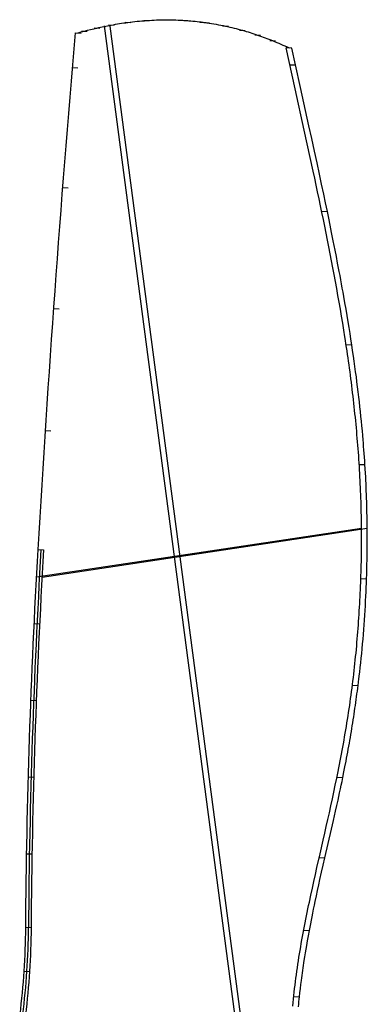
# Model space of a CAD drawing. Extents: x 5157 to 5867, y -156 to 1031.
# Tile 87 of 87: x 5484 to 5580, y 760 to 1031. Entities that reach past the tile are written whole.
import ezdxf

# ---------------------------------------------------------------- set-up
doc = ezdxf.new("R2010")
doc.units = 0
doc.layers.add('1', color=7, linetype='CONTINUOUS')

msp = doc.modelspace()

# ---------------------------------------------------------------- linework, layer by layer
at = {"layer": '1', "color": 39}
for p, q in [((5504.82, 1028.82, 11.35), (5506.39, 1028.74, 6.52)), ((5507.58, 1029.41, 12.23), (5544.16, 752.11, 28.35)), ((5508.77, 1029.64, 12.62), (5510.34, 1029.56, 7.79)), ((5509.13, 1029.33, 7.39), (5545.71, 752.04, 23.51)), ((5513.35, 1030.36, 14.09), (5514.92, 1030.29, 9.26)), ((5518.5, 1030.88, 15.75), (5520.07, 1030.81, 10.92)), ((5523.97, 1031.07, 17.53), (5525.54, 1031, 12.7)), ((5529.05, 1030.91, 19.18), (5530.62, 1030.83, 14.35)), ((5529.52, 1030.87, 19.33), (5531.09, 1030.8, 14.5)), ((5534, 1030.41, 20.79), (5535.57, 1030.34, 15.96)), ((5534.97, 1030.28, 21.11), (5536.54, 1030.2, 16.28)), ((5540.13, 1029.34, 22.8), (5541.7, 1029.27, 17.97)), ((5499.69, 1027.48, 9.7), (5501.25, 1027.41, 4.87)), ((5501.41, 1027.96, 10.25), (5502.98, 1027.89, 5.42)), ((5544.79, 1028.18, 24.33), (5546.36, 1028.11, 19.5)), ((5548.94, 1026.89, 25.7), (5550.5, 1026.82, 20.86)), ((5553.06, 1025.35, 27.06), (5554.63, 1025.28, 22.23)), ((5559.16, 1023.28, 23.73), (5557.59, 1023.35, 28.56)), ((5498.85, 1017.9, 9.58), (5500.42, 1017.83, 4.74)), ((5558.6, 1018.7, 28.96), (5560.17, 1018.62, 24.13)), ((5496.16, 984.97, 9.21), (5497.73, 984.89, 4.37)), ((5567.31, 978.39, 32.4), (5568.88, 978.32, 27.57)), ((5493.69, 951.63, 8.91), (5495.26, 951.56, 4.08)), ((5574.03, 941.75, 35.14), (5575.6, 941.67, 30.31)), ((5491.44, 918.11, 8.69), (5493, 918.03, 3.86)), ((5577.64, 908.82, 36.82), (5579.21, 908.75, 31.99)), ((5578.27, 891.22, 37.29), (5488.99, 877.77, 8.52)), ((5579.83, 891.15, 32.46), (5490.56, 877.7, 3.69)), ((5489.42, 885.39, 8.54), (5490.99, 885.32, 3.71)), ((5578.08, 877.42, 37.44), (5579.65, 877.34, 32.61)), ((5488.33, 865.04, 8.5), (5489.89, 864.96, 3.66)), ((5575.76, 848.12, 37.13), (5577.33, 848.05, 32.3)), ((5487.41, 843.96, 8.52), (5488.98, 843.89, 3.69)), ((5486.71, 822.88, 8.62), (5488.28, 822.8, 3.79)), ((5571.56, 822.82, 36.16), (5573.13, 822.74, 31.33)), ((5486.24, 801.79, 8.78), (5487.8, 801.71, 3.95)), ((5566.64, 800.72, 34.9), (5568.21, 800.64, 30.07)), ((5487.56, 781.39, 4.18), (5485.99, 781.47, 9.01)), ((5562.38, 780.75, 33.82), (5563.95, 780.67, 28.99)), ((5485.55, 769.5, 9.06), (5487.12, 769.42, 4.23)), ((5559.66, 762.51, 33.22), (5561.23, 762.44, 28.39))]:
    msp.add_line(p, q, dxfattribs=at)
at = {"layer": '1', "color": 39, "extrusion": (-0.308695, 0.014537, 0.95105)}
for points in [[(-1283.65, 5242.74), (-1283.89, 5242.14), (-1284.12, 5241.54), (-1284.35, 5240.93), (-1284.58, 5240.32), (-1284.8, 5239.71), (-1285.01, 5239.1), (-1285.23, 5238.49), (-1285.43, 5237.88), (-1285.61, 5237.33), (-1285.79, 5236.78), (-1285.97, 5236.24), (-1286.14, 5235.69), (-1286.3, 5235.13), (-1286.46, 5234.58), (-1286.62, 5234.03), (-1286.78, 5233.47), (-1286.93, 5232.93), (-1287.07, 5232.38), (-1287.22, 5231.83), (-1287.36, 5231.27), (-1287.49, 5230.72), (-1287.62, 5230.17), (-1287.75, 5229.61), (-1287.88, 5229.06), (-1288.01, 5228.44), (-1288.14, 5227.83), (-1288.26, 5227.21), (-1288.38, 5226.59), (-1288.5, 5225.97), (-1288.61, 5225.35), (-1288.71, 5224.73), (-1288.81, 5224.11), (-1288.92, 5223.43), (-1289.02, 5222.75), (-1289.11, 5222.07), (-1289.2, 5221.38), (-1289.29, 5220.7), (-1289.37, 5220.01), (-1289.44, 5219.32), (-1289.5, 5218.64), (-1289.55, 5218.12), (-1289.59, 5217.61), (-1289.64, 5217.02), (-1289.68, 5216.43), (-1289.72, 5215.84), (-1289.75, 5215.25), (-1289.78, 5214.66), (-1289.81, 5214.07), (-1289.83, 5213.48), (-1289.84, 5212.88), (-1289.85, 5212.39), (-1289.86, 5211.72), (-1289.87, 5211.05), (-1289.87, 5210.38), (-1289.86, 5209.71), (-1289.85, 5209.05), (-1289.83, 5208.38), (-1289.81, 5207.71), (-1289.78, 5207.05), (-1289.75, 5206.33), (-1289.71, 5205.61), (-1289.66, 5204.89), (-1289.6, 5204.17), (-1289.55, 5203.46), (-1289.48, 5202.74), (-1289.41, 5202.02), (-1289.33, 5201.31), (-1289.26, 5200.63), (-1289.17, 5199.96), (-1289.09, 5199.28), (-1288.99, 5198.61), (-1288.9, 5197.94), (-1288.79, 5197.27), (-1288.69, 5196.59), (-1288.57, 5195.92), (-1288.47, 5195.32), (-1288.36, 5194.73), (-1288.25, 5194.13), (-1288.13, 5193.53), (-1288.02, 5192.94), (-1287.89, 5192.34), (-1287.77, 5191.75), (-1287.63, 5191.15), (-1287.52, 5190.64), (-1287.4, 5190.12), (-1287.28, 5189.61), (-1287.15, 5189.09), (-1287.03, 5188.58), (-1286.9, 5188.07), (-1286.76, 5187.56), (-1286.63, 5187.04), (-1286.51, 5186.6), (-1286.39, 5186.16), (-1286.14, 5185.27), (-1285.88, 5184.39), (-1285.62, 5183.51), (-1285.34, 5182.61), (-1285.06, 5181.72)], [(-1283.65, 5242.74), (-1283.89, 5242.14), (-1284.12, 5241.54), (-1284.35, 5240.93), (-1284.58, 5240.32), (-1284.8, 5239.71), (-1285.01, 5239.1), (-1285.23, 5238.49), (-1285.43, 5237.88), (-1285.61, 5237.33), (-1285.79, 5236.78), (-1285.97, 5236.24), (-1286.14, 5235.69), (-1286.3, 5235.13), (-1286.46, 5234.58), (-1286.62, 5234.03), (-1286.78, 5233.47), (-1286.93, 5232.93), (-1287.07, 5232.38), (-1287.22, 5231.83), (-1287.36, 5231.27), (-1287.49, 5230.72), (-1287.62, 5230.17), (-1287.75, 5229.61), (-1287.88, 5229.06), (-1288.01, 5228.44), (-1288.14, 5227.83), (-1288.26, 5227.21), (-1288.38, 5226.59), (-1288.5, 5225.97), (-1288.61, 5225.35), (-1288.71, 5224.73), (-1288.81, 5224.11), (-1288.92, 5223.43), (-1289.02, 5222.75), (-1289.11, 5222.07), (-1289.2, 5221.38), (-1289.29, 5220.7), (-1289.37, 5220.01), (-1289.44, 5219.32), (-1289.5, 5218.64), (-1289.55, 5218.12), (-1289.59, 5217.61), (-1289.64, 5217.02), (-1289.68, 5216.43), (-1289.72, 5215.84), (-1289.75, 5215.25), (-1289.78, 5214.66), (-1289.81, 5214.07), (-1289.83, 5213.48), (-1289.84, 5212.88), (-1289.85, 5212.39), (-1289.86, 5211.72), (-1289.87, 5211.05), (-1289.87, 5210.38), (-1289.86, 5209.71), (-1289.85, 5209.05), (-1289.83, 5208.38), (-1289.81, 5207.71), (-1289.78, 5207.05), (-1289.75, 5206.33), (-1289.71, 5205.61), (-1289.66, 5204.89), (-1289.6, 5204.17), (-1289.55, 5203.46), (-1289.48, 5202.74), (-1289.41, 5202.02), (-1289.33, 5201.31), (-1289.26, 5200.63), (-1289.17, 5199.96), (-1289.09, 5199.28), (-1288.99, 5198.61), (-1288.9, 5197.94), (-1288.79, 5197.27), (-1288.69, 5196.59), (-1288.57, 5195.92), (-1288.47, 5195.32), (-1288.36, 5194.73), (-1288.25, 5194.13), (-1288.13, 5193.53), (-1288.02, 5192.94), (-1287.89, 5192.34), (-1287.77, 5191.75), (-1287.63, 5191.15), (-1287.52, 5190.64), (-1287.4, 5190.12), (-1287.28, 5189.61), (-1287.15, 5189.09), (-1287.03, 5188.58), (-1286.9, 5188.07), (-1286.76, 5187.56), (-1286.63, 5187.04), (-1286.51, 5186.6), (-1286.39, 5186.16), (-1286.14, 5185.27), (-1285.88, 5184.39), (-1285.62, 5183.51), (-1285.34, 5182.61), (-1285.06, 5181.72)], [(-1142.64, 5177.97), (-1146.73, 5178.02), (-1150.83, 5178.07), (-1154.93, 5178.13), (-1159.02, 5178.19), (-1163.12, 5178.25), (-1167.22, 5178.32), (-1171.32, 5178.39), (-1175.41, 5178.46), (-1179.61, 5178.54), (-1183.81, 5178.62), (-1188.01, 5178.7), (-1192.21, 5178.79), (-1196.41, 5178.88), (-1200.61, 5178.97), (-1204.81, 5179.07), (-1209.01, 5179.17), (-1213.18, 5179.28), (-1217.36, 5179.38), (-1221.54, 5179.5), (-1225.71, 5179.61), (-1229.89, 5179.73), (-1234.07, 5179.85), (-1238.24, 5179.98), (-1242.42, 5180.11), (-1246.55, 5180.25), (-1250.68, 5180.39), (-1254.81, 5180.53), (-1258.93, 5180.68), (-1263.06, 5180.83), (-1267.19, 5180.99), (-1271.32, 5181.15), (-1275.45, 5181.31), (-1280.25, 5181.51), (-1285.06, 5181.72)], [(-1285.06, 5181.72), (-1280.25, 5181.51), (-1275.45, 5181.31), (-1270.79, 5181.13), (-1266.14, 5180.95), (-1261.5, 5180.77), (-1256.86, 5180.6), (-1253.25, 5180.48), (-1249.64, 5180.35), (-1246.03, 5180.23), (-1242.42, 5180.11), (-1238.24, 5179.98), (-1234.06, 5179.85), (-1229.88, 5179.73), (-1225.7, 5179.61), (-1221.53, 5179.49), (-1215.27, 5179.33), (-1209.01, 5179.17), (-1205.87, 5179.09), (-1202.73, 5179.02), (-1199.58, 5178.95), (-1196.44, 5178.88), (-1193.15, 5178.81), (-1189.87, 5178.74), (-1186.58, 5178.67), (-1183.29, 5178.61), (-1179.35, 5178.53), (-1175.41, 5178.46), (-1171.96, 5178.4), (-1168.52, 5178.34), (-1165.08, 5178.28), (-1161.64, 5178.23), (-1158.06, 5178.18), (-1154.48, 5178.12), (-1150.91, 5178.07), (-1147.34, 5178.03), (-1142.64, 5177.97)], [(-1283.65, 5242.74), (-1281.35, 5243.38), (-1279.05, 5244.03), (-1274.07, 5245.43), (-1264.12, 5248.25), (-1259.14, 5249.65), (-1256.65, 5250.35), (-1254.16, 5251.05), (-1251.67, 5251.75), (-1249.18, 5252.44), (-1246.68, 5253.13), (-1244.19, 5253.82), (-1241.7, 5254.5), (-1239.2, 5255.17), (-1236.95, 5255.78), (-1234.69, 5256.38), (-1232.43, 5256.98), (-1230.17, 5257.57), (-1227.91, 5258.15), (-1225.65, 5258.73), (-1223.38, 5259.3), (-1222.25, 5259.58), (-1221.12, 5259.86), (-1219.98, 5260.14), (-1218.85, 5260.42), (-1217.71, 5260.69), (-1216.58, 5260.97), (-1215.44, 5261.24), (-1214.31, 5261.5), (-1213.17, 5261.77), (-1212.03, 5262.03), (-1210.89, 5262.29), (-1209.76, 5262.55), (-1208.62, 5262.8), (-1207.48, 5263.06), (-1206.34, 5263.31), (-1205.2, 5263.55), (-1204.06, 5263.8), (-1202.91, 5264.04), (-1201.9, 5264.25), (-1200.88, 5264.46), (-1199.87, 5264.67), (-1198.85, 5264.87), (-1197.83, 5265.07), (-1196.81, 5265.27), (-1195.8, 5265.47), (-1194.78, 5265.67), (-1193.76, 5265.86), (-1192.74, 5266.05), (-1191.72, 5266.23), (-1190.7, 5266.42), (-1189.68, 5266.6), (-1188.66, 5266.78), (-1187.63, 5266.95), (-1186.61, 5267.13), (-1185.59, 5267.29), (-1184.56, 5267.46), (-1183.54, 5267.63), (-1182.52, 5267.79), (-1181.49, 5267.94), (-1180.47, 5268.1), (-1179.44, 5268.25), (-1178.42, 5268.4), (-1177.39, 5268.54), (-1176.36, 5268.68), (-1175.33, 5268.82), (-1174.31, 5268.96), (-1173.28, 5269.09), (-1172.25, 5269.22), (-1171.22, 5269.34), (-1170.19, 5269.46), (-1169.22, 5269.57), (-1168.24, 5269.68), (-1167.26, 5269.79), (-1166.29, 5269.89), (-1165.31, 5269.99), (-1164.33, 5270.08), (-1163.36, 5270.18), (-1162.38, 5270.27), (-1161.4, 5270.35), (-1160.42, 5270.44), (-1159.44, 5270.52), (-1158.46, 5270.59), (-1157.48, 5270.67), (-1156.5, 5270.74), (-1155.53, 5270.81), (-1154.55, 5270.87), (-1153.57, 5270.93), (-1152.58, 5270.99), (-1151.6, 5271.05), (-1150.62, 5271.1), (-1149.64, 5271.15), (-1148.66, 5271.19), (-1147.68, 5271.23), (-1146.7, 5271.27), (-1145.72, 5271.31), (-1144.74, 5271.34), (-1143.76, 5271.38), (-1142.77, 5271.4), (-1141.79, 5271.43), (-1140.81, 5271.45), (-1139.83, 5271.47), (-1138.85, 5271.48), (-1137.93, 5271.49), (-1137.01, 5271.5), (-1136.09, 5271.51), (-1135.17, 5271.51), (-1134.25, 5271.51), (-1133.33, 5271.51), (-1132.41, 5271.5), (-1131.49, 5271.5), (-1130.58, 5271.49), (-1129.66, 5271.47), (-1128.74, 5271.46), (-1127.82, 5271.44), (-1126.9, 5271.42), (-1125.98, 5271.39), (-1125.06, 5271.37), (-1124.15, 5271.34), (-1123.23, 5271.3), (-1122.31, 5271.27), (-1121.39, 5271.23), (-1120.47, 5271.19), (-1119.56, 5271.15), (-1118.64, 5271.1), (-1117.72, 5271.05), (-1116.8, 5271), (-1115.89, 5270.95), (-1114.97, 5270.89), (-1114.05, 5270.83), (-1113.14, 5270.77), (-1112.22, 5270.7), (-1111.3, 5270.63), (-1110.39, 5270.56), (-1109.47, 5270.49), (-1108.67, 5270.42), (-1107.87, 5270.35), (-1107.07, 5270.28), (-1106.28, 5270.21), (-1105.48, 5270.13), (-1104.68, 5270.05), (-1103.88, 5269.97), (-1103.08, 5269.89), (-1102.28, 5269.81), (-1101.49, 5269.72), (-1100.69, 5269.63), (-1099.89, 5269.54), (-1099.09, 5269.45), (-1098.3, 5269.36), (-1097.5, 5269.26), (-1096.71, 5269.16), (-1095.11, 5268.96), (-1093.52, 5268.75), (-1091.93, 5268.53), (-1090.34, 5268.31), (-1088.75, 5268.07), (-1087.17, 5267.83), (-1085.58, 5267.59), (-1084, 5267.33), (-1082.6, 5267.1), (-1081.2, 5266.86), (-1079.81, 5266.62), (-1078.41, 5266.38), (-1077.02, 5266.13), (-1075.63, 5265.88), (-1074.23, 5265.62), (-1072.84, 5265.36), (-1070.05, 5264.84), (-1061.69, 5263.25), (-1059.18, 5262.78), (-1056.67, 5262.32), (-1055.41, 5262.09), (-1054.16, 5261.86), (-1052.9, 5261.63), (-1051.64, 5261.41), (-1050.38, 5261.19), (-1049.12, 5260.98), (-1047.86, 5260.76), (-1046.6, 5260.56), (-1045.34, 5260.35), (-1044.07, 5260.15), (-1042.81, 5259.96), (-1041.54, 5259.77), (-1040.4, 5259.61), (-1039.26, 5259.45), (-1038.12, 5259.29), (-1036.98, 5259.14), (-1035.83, 5258.99), (-1034.69, 5258.85), (-1033.54, 5258.72), (-1032.4, 5258.59), (-1031.25, 5258.47), (-1030.1, 5258.36), (-1028.96, 5258.25), (-1027.81, 5258.15), (-1026.66, 5258.05), (-1025.5, 5257.96), (-1024.35, 5257.89), (-1023.78, 5257.85), (-1023.2, 5257.81), (-1022.31, 5257.76), (-1021.41, 5257.72), (-1020.52, 5257.68), (-1019.62, 5257.65), (-1018.73, 5257.62), (-1017.83, 5257.59), (-1016.94, 5257.58), (-1016.04, 5257.56), (-1015.14, 5257.56), (-1014.25, 5257.56), (-1013.35, 5257.56), (-1012.46, 5257.57), (-1011.56, 5257.59), (-1010.66, 5257.61), (-1009.77, 5257.65), (-1008.87, 5257.68)]]:
    msp.add_lwpolyline(points, dxfattribs=at)
at = {"layer": '1', "color": 39}
for points in [[(5500.47, 1027.45, 7.28), (5501.33, 1027.69, 7.56), (5502.2, 1027.93, 7.84), (5503.05, 1028.15, 8.11), (5503.9, 1028.37, 8.38), (5504.75, 1028.58, 8.66), (5505.18, 1028.68, 8.79), (5505.61, 1028.78, 8.93), (5506.1, 1028.89, 9.09), (5506.59, 1029, 9.25), (5507.08, 1029.11, 9.41), (5507.58, 1029.21, 9.56), (5508.07, 1029.31, 9.72), (5508.57, 1029.41, 9.88), (5509.06, 1029.51, 10.04), (5509.56, 1029.6, 10.2), (5510.13, 1029.7, 10.38), (5510.7, 1029.8, 10.57), (5511.27, 1029.9, 10.75), (5511.84, 1029.99, 10.94), (5512.41, 1030.08, 11.12), (5512.98, 1030.17, 11.31), (5513.56, 1030.25, 11.49), (5514.13, 1030.33, 11.67), (5514.77, 1030.41, 11.88), (5515.42, 1030.49, 12.09), (5516.06, 1030.56, 12.3), (5516.7, 1030.63, 12.51), (5517.35, 1030.69, 12.71), (5517.99, 1030.74, 12.92), (5518.64, 1030.8, 13.13), (5519.28, 1030.84, 13.34), (5519.97, 1030.89, 13.56), (5520.65, 1030.93, 13.78), (5521.33, 1030.96, 14), (5522.02, 1030.99, 14.22), (5522.7, 1031.01, 14.45), (5523.39, 1031.02, 14.67), (5524.07, 1031.03, 14.89), (5524.76, 1031.03, 15.11), (5525.39, 1031.03, 15.32), (5526.03, 1031.02, 15.53), (5526.66, 1031.01, 15.73), (5527.3, 1030.99, 15.94), (5527.93, 1030.97, 16.14), (5528.56, 1030.94, 16.35), (5529.2, 1030.91, 16.56), (5529.83, 1030.87, 16.76), (5530.3, 1030.84, 16.92), (5530.87, 1030.79, 17.1), (5531.43, 1030.75, 17.28), (5531.99, 1030.69, 17.47), (5532.55, 1030.64, 17.65), (5533.11, 1030.58, 17.83), (5533.67, 1030.52, 18.01), (5534.23, 1030.45, 18.2), (5534.78, 1030.37, 18.38), (5535.27, 1030.31, 18.54), (5535.75, 1030.24, 18.69), (5536.4, 1030.14, 18.91), (5537.05, 1030.04, 19.12), (5537.7, 1029.93, 19.33), (5538.34, 1029.82, 19.54), (5538.99, 1029.7, 19.75), (5539.63, 1029.57, 19.96), (5540.28, 1029.44, 20.17), (5540.92, 1029.31, 20.39), (5541.5, 1029.18, 20.58), (5542.09, 1029.04, 20.77), (5542.67, 1028.9, 20.96), (5543.26, 1028.76, 21.15), (5543.84, 1028.61, 21.34), (5544.42, 1028.46, 21.53), (5545, 1028.31, 21.72), (5545.58, 1028.15, 21.91), (5546.1, 1028, 22.09), (5546.62, 1027.84, 22.26), (5547.14, 1027.69, 22.43), (5547.66, 1027.53, 22.6), (5548.17, 1027.36, 22.77), (5548.69, 1027.2, 22.94), (5549.21, 1027.03, 23.11), (5549.72, 1026.85, 23.28), (5550.24, 1026.67, 23.45), (5550.76, 1026.49, 23.62), (5551.28, 1026.3, 23.79), (5551.79, 1026.11, 23.96), (5552.31, 1025.92, 24.13), (5552.82, 1025.72, 24.3), (5553.33, 1025.52, 24.47), (5553.84, 1025.31, 24.64), (5554.41, 1025.08, 24.83), (5554.99, 1024.84, 25.02), (5555.56, 1024.59, 25.21), (5556.12, 1024.35, 25.4), (5556.69, 1024.09, 25.58), (5557.25, 1023.84, 25.77), (5557.82, 1023.58, 25.96), (5558.38, 1023.31, 26.14)], [(5559.4, 759.87, 33.17), (5559.49, 760.83, 33.19), (5559.58, 761.8, 33.2), (5559.68, 762.76, 33.22), (5559.78, 763.72, 33.24), (5559.89, 764.69, 33.26), (5560, 765.65, 33.28), (5560.12, 766.61, 33.3), (5560.24, 767.57, 33.33), (5560.37, 768.52, 33.36), (5560.51, 769.48, 33.38), (5560.64, 770.44, 33.41), (5560.78, 771.39, 33.45), (5560.93, 772.35, 33.48), (5561.08, 773.3, 33.51), (5561.24, 774.26, 33.55), (5561.39, 775.21, 33.59), (5561.56, 776.16, 33.62), (5561.72, 777.12, 33.66), (5561.89, 778.07, 33.7), (5562.06, 779.02, 33.74), (5562.24, 779.97, 33.79), (5562.42, 780.92, 33.83), (5562.6, 781.87, 33.88), (5562.79, 782.82, 33.92), (5562.97, 783.77, 33.97), (5563.16, 784.71, 34.01), (5563.36, 785.66, 34.06), (5563.55, 786.61, 34.11), (5563.75, 787.56, 34.16), (5563.95, 788.5, 34.21), (5564.35, 790.4, 34.31), (5564.76, 792.29, 34.42), (5565.18, 794.18, 34.53), (5565.6, 796.07, 34.63), (5566.03, 797.96, 34.74), (5566.89, 801.73, 34.96), (5567.75, 805.51, 35.19), (5568.18, 807.4, 35.3), (5568.6, 809.29, 35.41), (5569.03, 811.17, 35.51), (5569.45, 813.06, 35.62), (5569.86, 814.96, 35.73), (5570.27, 816.85, 35.83), (5570.68, 818.74, 35.93), (5571.07, 820.63, 36.03), (5571.46, 822.53, 36.13), (5571.66, 823.48, 36.18), (5571.85, 824.42, 36.23), (5572.03, 825.37, 36.27), (5572.22, 826.32, 36.32), (5572.41, 827.27, 36.36), (5572.59, 828.22, 36.41), (5572.77, 829.17, 36.45), (5572.95, 830.12, 36.5), (5573.12, 831.07, 36.54), (5573.29, 832.03, 36.58), (5573.46, 832.98, 36.62), (5573.63, 833.93, 36.66), (5573.79, 834.88, 36.7), (5573.96, 835.84, 36.74), (5574.12, 836.79, 36.77), (5574.27, 837.75, 36.81), (5574.42, 838.7, 36.84), (5574.57, 839.66, 36.88), (5574.72, 840.62, 36.91), (5574.87, 841.57, 36.94), (5575.01, 842.53, 36.98), (5575.14, 843.49, 37.01), (5575.28, 844.45, 37.03), (5575.41, 845.41, 37.06), (5575.54, 846.37, 37.09), (5575.66, 847.33, 37.11), (5575.79, 848.29, 37.14), (5575.9, 849.25, 37.16), (5576.02, 850.21, 37.19), (5576.13, 851.18, 37.21), (5576.24, 852.14, 37.23), (5576.35, 853.1, 37.25), (5576.45, 854.06, 37.27), (5576.56, 855.03, 37.29), (5576.65, 855.99, 37.3), (5576.75, 856.96, 37.32), (5576.84, 857.92, 37.34), (5576.93, 858.89, 37.35), (5577.02, 859.85, 37.36), (5577.1, 860.82, 37.38), (5577.18, 861.79, 37.39), (5577.26, 862.75, 37.4), (5577.33, 863.72, 37.41), (5577.4, 864.69, 37.41), (5577.47, 865.65, 37.42), (5577.54, 866.62, 37.43), (5577.6, 867.59, 37.43), (5577.66, 868.56, 37.44), (5577.72, 869.52, 37.44), (5577.78, 870.49, 37.45), (5577.83, 871.46, 37.45), (5577.88, 872.43, 37.45), (5577.92, 873.4, 37.45), (5577.97, 874.37, 37.45), (5578.01, 875.34, 37.45), (5578.05, 876.3, 37.45), (5578.08, 877.27, 37.44), (5578.11, 878.24, 37.44), (5578.14, 879.21, 37.43), (5578.17, 880.18, 37.43), (5578.19, 881.15, 37.42), (5578.21, 882.12, 37.41), (5578.23, 883.09, 37.4), (5578.25, 884.06, 37.39), (5578.26, 885.03, 37.38), (5578.27, 885.99, 37.37), (5578.27, 886.96, 37.36), (5578.28, 887.93, 37.34), (5578.28, 888.9, 37.33), (5578.28, 889.87, 37.31), (5578.27, 890.84, 37.3), (5578.26, 891.81, 37.28), (5578.25, 892.78, 37.26), (5578.24, 893.75, 37.24), (5578.22, 894.71, 37.22), (5578.2, 895.68, 37.2), (5578.18, 896.65, 37.18), (5578.15, 897.62, 37.15), (5578.12, 898.59, 37.13), (5578.09, 899.56, 37.1), (5578.05, 900.53, 37.08), (5578.02, 901.49, 37.05), (5577.98, 902.46, 37.02), (5577.93, 903.43, 36.99), (5577.89, 904.4, 36.96), (5577.84, 905.36, 36.93), (5577.78, 906.33, 36.9), (5577.73, 907.3, 36.87), (5577.67, 908.26, 36.84), (5577.61, 909.23, 36.8), (5577.55, 910.2, 36.76), (5577.48, 911.16, 36.73), (5577.41, 912.13, 36.69), (5577.34, 913.1, 36.65), (5577.26, 914.06, 36.61), (5577.18, 915.03, 36.57), (5577.1, 915.99, 36.53), (5577.02, 916.96, 36.49), (5576.93, 917.92, 36.45), (5576.85, 918.88, 36.41), (5576.76, 919.85, 36.36), (5576.66, 920.81, 36.32), (5576.57, 921.78, 36.27), (5576.47, 922.74, 36.22), (5576.37, 923.7, 36.18), (5576.26, 924.66, 36.13), (5576.16, 925.63, 36.08), (5576.05, 926.59, 36.03), (5575.94, 927.55, 35.98), (5575.82, 928.51, 35.93), (5575.71, 929.47, 35.87), (5575.59, 930.43, 35.82), (5575.47, 931.39, 35.77), (5575.35, 932.35, 35.71), (5575.22, 933.31, 35.66), (5575.1, 934.27, 35.6), (5574.97, 935.23, 35.55), (5574.83, 936.19, 35.49), (5574.7, 937.15, 35.43), (5574.56, 938.11, 35.37), (5574.43, 939.06, 35.31), (5574.29, 940.02, 35.25), (5574.14, 940.98, 35.19), (5574, 941.93, 35.13), (5573.85, 942.89, 35.07), (5573.71, 943.84, 35), (5573.4, 945.75, 34.88), (5573.1, 947.66, 34.75), (5572.78, 949.57, 34.62), (5572.46, 951.48, 34.48), (5572.13, 953.38, 34.35), (5571.79, 955.29, 34.21), (5571.45, 957.19, 34.07), (5571.11, 959.09, 33.93), (5570.75, 960.99, 33.78), (5570.4, 962.89, 33.64), (5570.04, 964.79, 33.49), (5569.67, 966.69, 33.35), (5569.3, 968.58, 33.2), (5568.92, 970.48, 33.05), (5568.55, 972.37, 32.89), (5568.16, 974.27, 32.74), (5567.78, 976.16, 32.59), (5567.39, 978.05, 32.43), (5567, 979.94, 32.27), (5566.6, 981.83, 32.12), (5566.2, 983.72, 31.96), (5565.8, 985.61, 31.8), (5565.4, 987.5, 31.64), (5564.99, 989.39, 31.48), (5564.18, 993.16, 31.16), (5563.36, 996.94, 30.83), (5562.53, 1000.71, 30.51), (5560.05, 1012.03, 29.53), (5559.23, 1015.8, 29.2), (5558.41, 1019.57, 28.88), (5557.59, 1023.35, 28.56)], [(5560.97, 759.71, 28.34), (5561.03, 760.39, 28.35), (5561.09, 761.07, 28.36), (5561.16, 761.76, 28.37), (5561.23, 762.44, 28.39), (5561.35, 763.57, 28.41), (5561.48, 764.7, 28.43), (5561.61, 765.83, 28.46), (5561.75, 766.96, 28.49), (5561.84, 767.65, 28.51), (5561.93, 768.33, 28.52), (5562.03, 769.01, 28.54), (5562.12, 769.7, 28.57), (5562.22, 770.38, 28.59), (5562.32, 771.07, 28.61), (5562.42, 771.75, 28.63), (5562.53, 772.43, 28.66), (5562.69, 773.46, 28.69), (5562.86, 774.49, 28.73), (5563.03, 775.52, 28.77), (5563.21, 776.55, 28.81), (5563.42, 777.8, 28.86), (5563.68, 779.24, 28.93), (5563.95, 780.67, 28.99), (5564.13, 781.61, 29.03), (5564.31, 782.54, 29.08), (5564.49, 783.47, 29.12), (5564.67, 784.4, 29.17), (5564.89, 785.47, 29.22), (5565.11, 786.53, 29.28), (5565.33, 787.6, 29.33), (5565.55, 788.66, 29.39), (5565.87, 790.18, 29.47), (5566.2, 791.69, 29.55), (5566.53, 793.19, 29.64), (5566.86, 794.69, 29.72), (5567.3, 796.67, 29.83), (5567.75, 798.65, 29.95), (5568.21, 800.64, 30.07), (5570.02, 808.55, 30.54), (5570.56, 810.91, 30.67), (5570.85, 812.19, 30.75), (5571.14, 813.49, 30.82), (5571.48, 815, 30.91), (5571.81, 816.53, 31), (5572.03, 817.54, 31.05), (5572.25, 818.56, 31.11), (5572.47, 819.58, 31.16), (5572.69, 820.61, 31.22), (5572.91, 821.67, 31.27), (5573.13, 822.74, 31.33), (5573.44, 824.3, 31.41), (5573.71, 825.63, 31.47), (5574.02, 827.25, 31.55), (5574.17, 828.06, 31.58), (5574.33, 828.88, 31.62), (5574.48, 829.69, 31.66), (5574.62, 830.51, 31.69), (5574.77, 831.32, 31.73), (5574.92, 832.14, 31.76), (5575.06, 832.94, 31.8), (5575.2, 833.75, 31.83), (5575.33, 834.55, 31.86), (5575.47, 835.36, 31.89), (5575.6, 836.17, 31.92), (5575.73, 836.97, 31.95), (5575.86, 837.78, 31.98), (5575.99, 838.59, 32.01), (5576.11, 839.39, 32.04), (5576.23, 840.18, 32.07), (5576.35, 840.97, 32.09), (5576.47, 841.77, 32.12), (5576.59, 842.56, 32.15), (5576.7, 843.36, 32.17), (5576.81, 844.16, 32.19), (5576.92, 844.95, 32.22), (5577.02, 845.73, 32.24), (5577.13, 846.5, 32.26), (5577.23, 847.27, 32.28), (5577.33, 848.05, 32.3), (5577.44, 848.96, 32.32), (5577.55, 849.87, 32.35), (5577.71, 851.19, 32.38), (5577.76, 851.69, 32.39), (5577.91, 852.98, 32.42), (5578.05, 854.27, 32.44), (5578.18, 855.56, 32.46), (5578.31, 856.85, 32.49), (5578.43, 858.15, 32.51), (5578.55, 859.46, 32.53), (5578.67, 860.76, 32.54), (5578.78, 862.07, 32.56), (5578.88, 863.38, 32.57), (5578.98, 864.69, 32.58), (5579.07, 866, 32.59), (5579.16, 867.32, 32.6), (5579.24, 868.64, 32.61), (5579.32, 869.96, 32.61), (5579.39, 871.28, 32.62), (5579.46, 872.61, 32.62), (5579.51, 873.79, 32.62), (5579.56, 874.98, 32.62), (5579.61, 876.16, 32.61), (5579.65, 877.34, 32.61), (5579.69, 878.65, 32.6), (5579.73, 879.96, 32.6), (5579.76, 881.26, 32.59), (5579.79, 882.57, 32.57), (5579.8, 883.38, 32.57), (5579.81, 884.2, 32.56), (5579.82, 885.02, 32.55), (5579.83, 885.84, 32.54), (5579.84, 886.71, 32.53), (5579.84, 887.7, 32.51), (5579.84, 888.69, 32.5), (5579.84, 889.68, 32.48), (5579.84, 890.67, 32.47), (5579.83, 891.66, 32.45), (5579.82, 892.65, 32.43), (5579.8, 893.63, 32.41), (5579.78, 894.62, 32.39), (5579.76, 895.61, 32.37), (5579.74, 896.59, 32.34), (5579.72, 897.57, 32.32), (5579.69, 898.56, 32.3), (5579.65, 899.54, 32.27), (5579.62, 900.52, 32.24), (5579.58, 901.5, 32.22), (5579.54, 902.48, 32.19), (5579.5, 903.46, 32.16), (5579.45, 904.44, 32.13), (5579.4, 905.42, 32.1), (5579.35, 906.4, 32.07), (5579.28, 907.57, 32.03), (5579.21, 908.75, 31.99), (5579.14, 909.77, 31.95), (5579.07, 910.8, 31.91), (5579, 911.83, 31.87), (5578.92, 912.86, 31.83), (5578.85, 913.76, 31.79), (5578.78, 914.66, 31.76), (5578.71, 915.57, 31.72), (5578.6, 916.78, 31.67), (5578.49, 918.08, 31.61), (5578.37, 919.37, 31.55), (5578.24, 920.67, 31.49), (5578.11, 921.96, 31.43), (5577.97, 923.31, 31.36), (5577.83, 924.65, 31.29), (5577.68, 926, 31.22), (5577.52, 927.34, 31.15), (5577.36, 928.72, 31.08), (5577.19, 930.1, 31), (5577.02, 931.47, 30.93), (5576.84, 932.85, 30.85), (5576.65, 934.29, 30.77), (5576.46, 935.73, 30.68), (5576.25, 937.17, 30.59), (5576.05, 938.61, 30.5), (5575.83, 940.14, 30.41), (5575.6, 941.67, 30.31), (5575.35, 943.26, 30.21), (5575.11, 944.84, 30.1), (5574.85, 946.43, 30), (5574.6, 948.01, 29.89), (5574.31, 949.75, 29.77), (5574.01, 951.5, 29.65), (5573.71, 953.24, 29.52), (5573.4, 954.98, 29.4), (5573.2, 956.13, 29.31), (5572.99, 957.28, 29.23), (5572.78, 958.42, 29.14), (5572.57, 959.57, 29.05), (5572.36, 960.72, 28.97), (5572.14, 961.87, 28.88), (5571.71, 964.17, 28.7), (5571.37, 965.93, 28.57), (5571.03, 967.69, 28.43), (5570.52, 970.23, 28.23), (5570.06, 972.52, 28.04), (5569.64, 974.62, 27.87), (5569.26, 976.47, 27.72), (5568.88, 978.32, 27.57), (5568.38, 980.71, 27.37), (5567.88, 983.1, 27.17), (5567.3, 985.83, 26.94), (5566.72, 988.56, 26.71), (5566.04, 991.73, 26.44), (5565.35, 994.9, 26.17), (5564.6, 998.39, 25.87), (5563.84, 1001.86, 25.57), (5561.52, 1012.42, 24.66), (5560.17, 1018.62, 24.13), (5559.16, 1023.28, 23.73)]]:
    msp.add_polyline3d(points, dxfattribs=at)
at = {"layer": '1', "color": 39, "extrusion": (-0.308683, 0.014536, 0.951054)}
msp.add_arc((-1092.14, 9799.28, -1673.5), 4621.57, 267.60768, 269.37402, dxfattribs=at)
at = {"layer": '1', "color": 39, "extrusion": (-0.308694, 0.014537, 0.95105)}
msp.add_arc((-1118.81, 7088.85, -1673.56), 1911.04, 269.28551, 272.40337, dxfattribs=at)
at = {"layer": '1', "color": 39, "extrusion": (0.308695, -0.014537, -0.95105)}
for centre, radius, start, end in [((1118.81, 7088.85, 1676.61), 1911.04, 267.59661, 270.71447), ((1030.44, 4983.5, 1676.03), 196.17, 87.5968, 94.5957)]:
    msp.add_arc(centre, radius, start, end, dxfattribs=at)
at = {"layer": '1', "color": 39, "extrusion": (-0.308695, 0.014537, 0.95105)}
msp.add_arc((-1118.81, 7088.85, -1678.64), 1911.04, 269.28553, 272.40338, dxfattribs=at)
at = {"layer": '1', "color": 39, "extrusion": (0.308694, -0.014537, -0.95105)}
msp.add_arc((1030.44, 4983.5, 1673.56), 196.17, 87.5968, 94.5957, dxfattribs=at)
at = {"layer": '1', "color": 39, "extrusion": (0.308686, -0.014537, -0.951053)}
msp.add_arc((1030.44, 4983.51, 1678.59), 196.17, 87.5969, 94.5957, dxfattribs=at)

doc.saveas('drawing.dxf')
